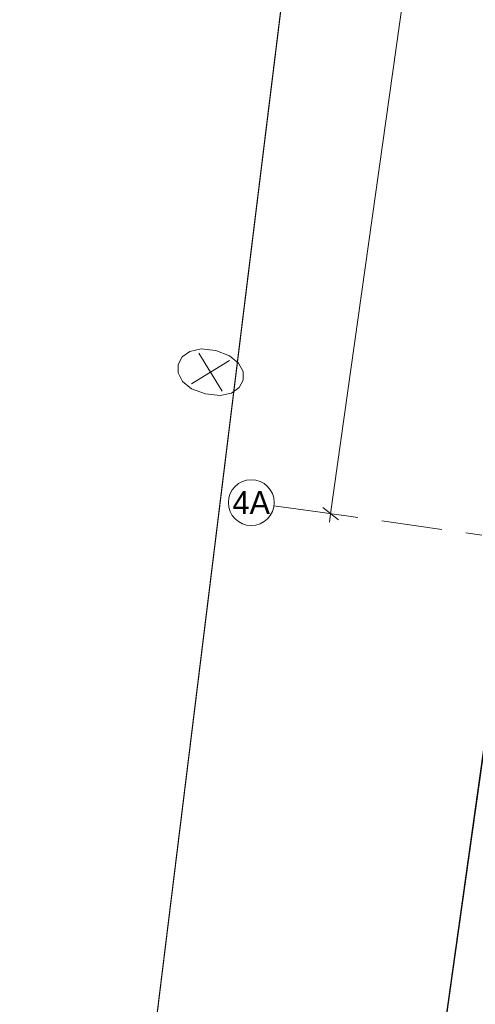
# Model space of a CAD drawing. Header units: millimetres. Extents: x 74467 to 235410, y -65 to 114857.
# Tile 2 of 256: x 74745 to 78726, y 68064 to 76662. Entities that reach past the tile are written whole.
import ezdxf
from ezdxf.enums import TextEntityAlignment as Align

# ---------------------------------------------------------------- set-up
doc = ezdxf.new("R2010")
doc.units = ezdxf.units.MM
doc.header["$MEASUREMENT"] = 0
doc.linetypes.add('Katkend topelt', pattern=[1093.611073, 529.166651, -211.666656, 141.111112, -211.666656])
doc.linetypes.add('Wipeout_Contour', pattern=[1000, 0, -1000])
for name, color, linetype in [('00 2D joon.AR', 7, 'Continuous'), ('00 Kunstikonkursi LÜ jaoks asendi 2D', 7, 'Continuous'), ('00 Telje mõõdud.AR', 7, 'Continuous'), ('00 Teljed.AR', 7, 'Continuous')]:
    doc.layers.add(name, color=color, linetype=linetype)
doc.styles.add('GENERATED_STYLE_3', font='txt')
doc.styles.add('GENERATED_STYLE_4', font='txt', dxfattribs={"width": 0.84})
doc.dimstyles.new('GENERATED_STYLE__2', dxfattribs={"dimtxt": 150, "dimasz": 114, "dimexe": 0.18, "dimexo": 3, "dimgap": 0, "dimtad": 1, "dimdec": 0, "dimzin": 0, "dimdsep": 46, "dimtxsty": 'GENERATED_STYLE_4', "dimblk": 'ARROWHEAD_2', "dimblk1": 'ARROWHEAD_2', "dimblk2": 'ARROWHEAD_2', "dimcen": 0.09, "dimclrd": 256, "dimclre": 256, "dimclrt": 256, "dimadec": 1, "dimazin": 0, "dimtfac": 1, "dimtdec": 4, "dimtmove": 0, "dimatfit": 3, "dimfxl": 0, "dimtolj": 1, "dimtzin": 0, "dimarcsym": 0})

# ---------------------------------------------------------------- blocks, each defined once
blk = doc.blocks.new('*D3146')
at = {"layer": '00 Telje mõõdud.AR', "color": 252, "linetype": 'Continuous', "lineweight": 13, "true_color": 0x8c8d8c}
for p, q in [((77461.5, 72348.2), (80537.3, 94233.1)), ((80648.7, 94217.4), (80425.9, 94248.7)), ((80605.5, 94179.8), (80469, 94286.4)), ((80537.3, 94233.1), (80547.5, 94305.7)), ((77393.3, 72401.5), (77529.8, 72294.8)), ((77572.9, 72332.5), (77350.1, 72363.8)), ((77451.3, 72275.5), (77461.5, 72348.2))]:
    blk.add_line(p, q, dxfattribs=at)
at = {"layer": '00 Telje mõõdud.AR', "color": 252, "lineweight": 13, "true_color": 0x8c8d8c, "insert": (78932.7, 83031.8), "char_height": 150, "attachment_point": 7, "rotation": 82, "style": 'GENERATED_STYLE_4'}
blk.add_mtext('\\A1;{\\pql;\\fArial|b0|i0|c0|p34;22\xa0100}', dxfattribs=at)
blk = doc.blocks.new('ARROWHEAD_2')
at = {"color": 0, "linetype": 'Continuous', "lineweight": 0}
for p, q in [((0, 0), (-1, 0)), ((-0.378, -0.655), (0.378, 0.655))]:
    blk.add_line(p, q, dxfattribs=at)
blk = doc.blocks.new('Standard grid marker_17')
at = {"layer": '00 Teljed.AR', "color": 252, "linetype": 'Katkend topelt', "lineweight": 13, "true_color": 0x8c8d8c}
blk.add_line((19930.5, 0), (22505.8, 0), dxfattribs=at)
at = {"layer": '00 Teljed.AR', "color": 252, "linetype": 'Continuous', "lineweight": 13, "true_color": 0x8c8d8c}
blk.add_circle((22705.8, 0), 200, dxfattribs=at)
at = {"layer": '00 Teljed.AR', "color": 252, "lineweight": 13, "true_color": 0x8c8d8c, "style": 'GENERATED_STYLE_3'}
for tag, p in [('AC_MarkerText_1_0', (-179.7, -190)), ('AC_MarkerText_1_1', (22726, -190))]:
    blk.add_attdef(tag, text='', height=200, rotation=188, dxfattribs=at).set_placement(p, align=Align.TOP_CENTER)

msp = doc.modelspace()

# ---------------------------------------------------------------- wipeouts: each hides what was drawn before it
at = {"color": 254, "linetype": 'Wipeout_Contour', "lineweight": 0, "ltscale": 2114394.831306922}
msp.add_wipeout([(85800.3, 114798.7), (85283.2, 113762.1), (81457.7, 105547.9), (79754.2, 98873.6), (74745, 58252.1), (78841, 57691.9), (79724.5, 63897.4), (78115.9, 65420.5), (79009.9, 71803.1), (79406.1, 71747.7), (79876.3, 75104.9), (81262.8, 74910.7), (81927.7, 79472.6), (80911.9, 79614.8), (81132.4, 81189.5), (82153, 81046.5), (85252, 103464.9), (90613.8, 114702.2)], dxfattribs=at).dxf.layer = '00 Kunstikonkursi LÜ jaoks asendi 2D'

# ---------------------------------------------------------------- next in the draw order: linework, layer by layer
at = {"layer": '00 2D joon.AR', "color": 7, "linetype": 'Continuous', "lineweight": 13, "flags": 128}
msp.add_lwpolyline([(79018.1, 71824.4), (79414.2, 71768.8), (79005, 68857.6), (80252.7, 67675.2), (79988.9, 65798.6), (78384.9, 67318.9)], close=True, dxfattribs=at)
at = {"layer": '00 Kunstikonkursi LÜ jaoks asendi 2D', "color": 63, "linetype": 'Continuous', "lineweight": 13, "true_color": 0xbcc992}
for p, q in [((79754.2, 98873.6), (74745, 58252.1)), ((78115.9, 65420.5), (79009.9, 71803.1))]:
    msp.add_line(p, q, dxfattribs=at)
at = {"layer": '00 Kunstikonkursi LÜ jaoks asendi 2D', "color": 7, "linetype": 'Continuous', "lineweight": 13}
for p, q in [((76579.5, 73685.7), (76247.2, 73481.5)), ((76247.2, 73481.5), (76579.5, 73685.7)), ((76515.5, 73417.5), (76311.2, 73749.7)), ((76311.2, 73749.7), (76515.5, 73417.5))]:
    msp.add_line(p, q, dxfattribs=at)
at = {"layer": '00 Kunstikonkursi LÜ jaoks asendi 2D', "color": 7, "linetype": 'Continuous', "lineweight": 13, "flags": 128}
for points in [[(85800.3, 114798.7), (85283.2, 113762.1), (81457.7, 105547.9), (79754.2, 98873.6), (74745, 58252.1), (78841, 57691.9), (79724.5, 63897.4), (78115.9, 65420.5), (79009.9, 71803.1), (79406.1, 71747.7), (79876.3, 75104.9), (81262.8, 74910.7), (81927.7, 79472.6), (80911.9, 79614.8), (81132.4, 81189.5), (82153, 81046.5), (85252, 103464.9), (90613.8, 114702.2)], [(85800.3, 114798.7), (85283.2, 113762.1), (81457.7, 105547.9), (79754.2, 98873.6), (74745, 58252.1), (78841, 57691.9), (79724.5, 63897.4), (78115.9, 65420.5), (79009.9, 71803.1), (79406.1, 71747.7), (79876.3, 75104.9), (81262.8, 74910.7), (81927.7, 79472.6), (80911.9, 79614.8), (81132.4, 81189.5), (82153, 81046.5), (85252, 103464.9), (90613.8, 114702.2)], [(85800.3, 114798.7), (85283.2, 113762.1), (81457.7, 105547.9), (79754.2, 98873.6), (74745, 58252.1), (78841, 57691.9), (79724.5, 63897.4), (78115.9, 65420.5), (79009.9, 71803.1), (79406.1, 71747.7), (79876.3, 75104.9), (81262.8, 74910.7), (81927.7, 79472.6), (80911.9, 79614.8), (81132.4, 81189.5), (82153, 81046.5), (85252, 103464.9), (90613.8, 114702.2)], [(85800.3, 114798.7), (85283.2, 113762.1), (81457.7, 105547.9), (79754.2, 98873.6), (74745, 58252.1), (78841, 57691.9), (79724.5, 63897.4), (78115.9, 65420.5), (79009.9, 71803.1), (79406.1, 71747.7), (79876.3, 75104.9), (81262.8, 74910.7), (81927.7, 79472.6), (80911.9, 79614.8), (81132.4, 81189.5), (82153, 81046.5), (85252, 103464.9), (90613.8, 114702.2)], [(76458.6, 73773.3), (76579.2, 73727.3), (76657.8, 73663.1), (76696.7, 73589.6), (76697.9, 73515.7), (76663.5, 73450.3), (76595.6, 73402.3), (76496.4, 73380.5), (76368.1, 73393.9), (76247.5, 73439.9), (76168.8, 73504.1), (76130, 73577.6), (76128.8, 73651.5), (76163.2, 73716.9), (76231.1, 73764.9), (76330.2, 73786.7)]]:
    msp.add_lwpolyline(points, close=True, dxfattribs=at)
at = {"layer": '00 Kunstikonkursi LÜ jaoks asendi 2D', "color": 7, "linetype": 'Continuous', "lineweight": 15, "flags": 128}
msp.add_lwpolyline([(79406.1, 71747.7), (79009.9, 71803.1), (78378.9, 67297.3), (79983.6, 65777.7), (80246.5, 67654.6), (78998.3, 68836.3)], close=True, dxfattribs=at)

# ---------------------------------------------------------------- next in the draw order: block references
at = {"layer": '00 Teljed.AR', "color": 7, "linetype": 'Continuous', "lineweight": 13}
ref = msp.add_blockref('Standard grid marker_17', (99253.1, 69285.5), dxfattribs=dict(at, zscale=1000, rotation=172.0000000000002))
ref.add_attrib('AC_MarkerText_1_1', '4A', dxfattribs={"color": 252, "lineweight": 13, "true_color": 0x8c8d8c, "height": 200, "rotation": 360, "style": 'GENERATED_STYLE_3'}).set_placement((76768.3, 72545.6), align=Align.TOP_CENTER)

# ---------------------------------------------------------------- next in the draw order: dimensions: what is measured, and where the dimension line sits
at = {"layer": '00 Telje mõõdud.AR', "color": 252, "linetype": 'Continuous', "lineweight": 13, "true_color": 0x8c8d8c}
dim = msp.add_linear_dim(base=(80537.3, 94233.1), p1=(76966.4, 72417.7), p2=(80042.1, 94302.7), angle=82, dimstyle='GENERATED_STYLE__2', dxfattribs=at)
dim.commit()
dim.dimension.update_dxf_attribs({"geometry": '*D3146', "text_midpoint": (78903.5, 83362.9), "dimtype": 160, "text_rotation": 82})

doc.saveas('drawing.dxf')
